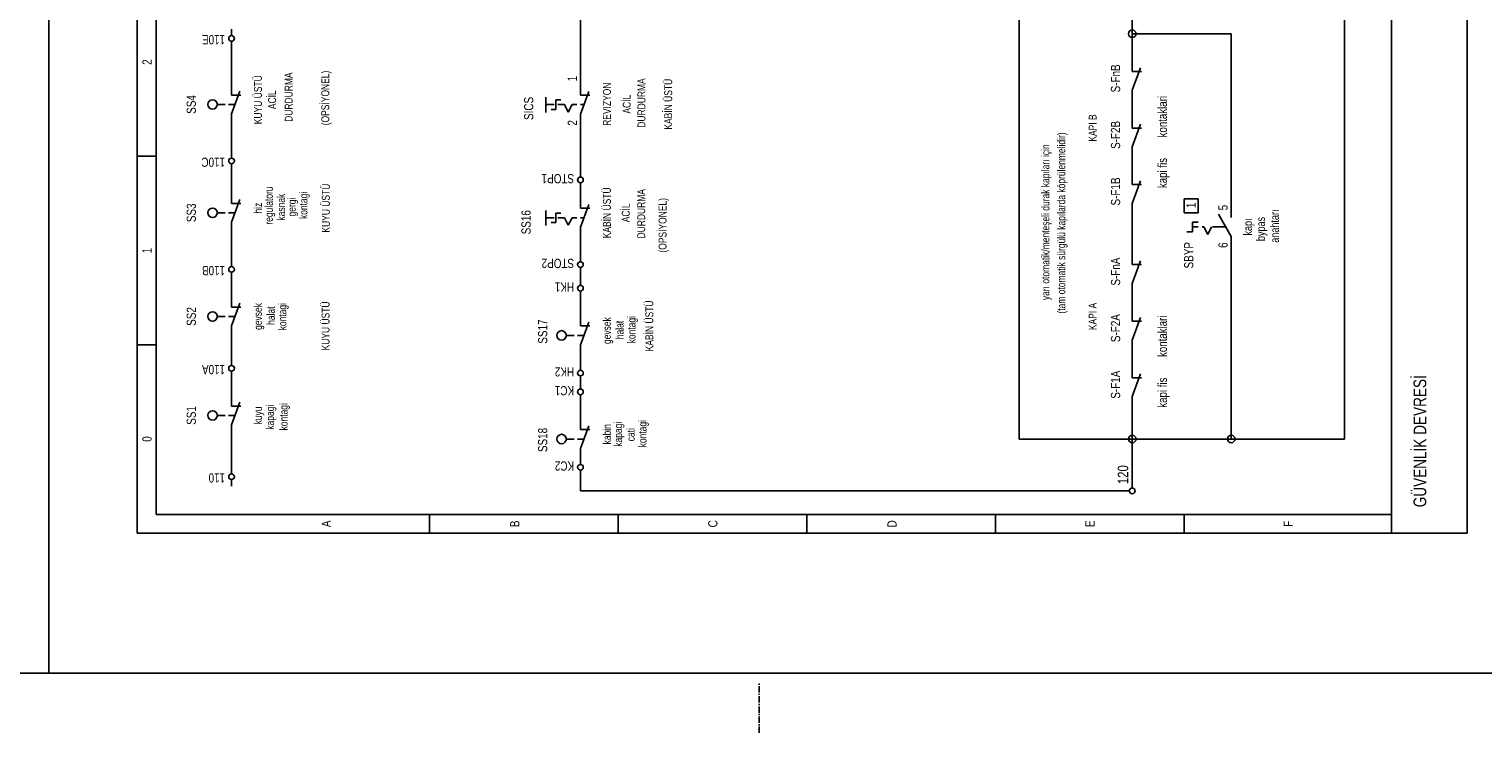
# Model space of a CAD drawing. Header units: centimetres. Extents: x 0 to 12309, y -30 to 2970.
# Tile 18 of 28: x 10184 to 10913, y -30 to 323. Entities that reach past the tile are written whole.
import ezdxf
from ezdxf.enums import TextEntityAlignment as Align

# ---------------------------------------------------------------- set-up
doc = ezdxf.new("R2010")
doc.units = ezdxf.units.CM
doc.linetypes.add('CENTER', pattern=[5.08, 3.175, -0.635, 0.635, -0.635])
for name, color, linetype in [('ASN-CERCEVE', 7, 'Continuous'), ('ASN-EKSEN', 8, 'CENTER'), ('ASN-ELEKTRIK', 3, 'Continuous'), ('ASN-ELEKTRIK-YAZI', 4, 'Continuous')]:
    doc.layers.add(name, color=color, linetype=linetype)

msp = doc.modelspace()

# ---------------------------------------------------------------- linework, layer by layer
at = {"layer": 'ASN-CERCEVE'}
msp.add_line((10193.9, 0), (10193.9, 2970), dxfattribs=at)
for points in [[(0, 0), (12308.93, 0), (12308.93, 2970), (0, 2970)], [(100, 0), (12283.93, 0), (12283.93, 2970), (100, 2970)]]:
    msp.add_lwpolyline(points, close=True, dxfattribs=at)
at = {"layer": 'ASN-EKSEN'}
msp.add_line((10550, -30), (10550, -5), dxfattribs=at)
at = {"layer": 'ASN-ELEKTRIK'}
for p, q in [((10238.13, 70.2), (10238.13, 1015.95)), ((10247.59, 79.66), (10247.59, 1015.95)), ((10867.06, 70.2), (10867.06, 1015.95)), ((10904.89, 1015.95), (10904.89, 70.2)), ((10843.42, 117.49), (10843.42, 564.36)), ((10680.27, 117.49), (10680.27, 528.89)), ((10460.38, 353.92), (10460.38, 294.72)), ((10737.02, 320.82), (10737.02, 332.65)), ((10285.42, 319.88), (10285.42, 323.19)), ((10786.67, 320.82), (10737.02, 320.82)), ((10737.02, 306.64), (10737.02, 320.82)), ((10786.67, 233.34), (10786.67, 320.82)), ((10285.42, 313.73), (10285.42, 317.04)), ((10285.42, 294.82), (10285.42, 313.73)), ((10737.02, 301.91), (10737.02, 306.64)), ((10737.02, 292.45), (10741.15, 303.8)), ((10737.02, 301.91), (10741.75, 301.91)), ((10285.42, 290.09), (10285.42, 294.82)), ((10285.42, 280.63), (10289.55, 291.98)), ((10460.38, 289.99), (10460.38, 294.72)), ((10460.38, 280.53), (10464.52, 291.88)), ((10737.02, 292.45), (10737.02, 287.72)), ((10278.33, 285.36), (10282.22, 285.36)), ((10283.91, 285.36), (10287.14, 285.36)), ((10285.42, 290.09), (10290.15, 290.09)), ((10442.97, 281.4), (10442.97, 288.97)), ((10442.98, 285.26), (10447.14, 285.26)), ((10448.09, 287.63), (10450.45, 287.63)), ((10448.09, 287.63), (10448.09, 282.9)), ((10449.04, 285.26), (10452.35, 285.26)), ((10454.24, 281.48), (10452.35, 285.26)), ((10456.13, 285.26), (10454.24, 281.48)), ((10456.13, 285.26), (10458.49, 285.26)), ((10460.38, 289.99), (10465.11, 289.99)), ((10460.38, 285.26), (10462.09, 285.26)), ((10737.02, 278.26), (10737.02, 287.72)), ((10285.42, 280.63), (10285.42, 275.9)), ((10445.73, 282.9), (10448.09, 282.9)), ((10460.38, 280.53), (10460.38, 275.81)), ((10737.02, 273.54), (10737.02, 278.26)), ((10285.42, 261.71), (10285.42, 275.9)), ((10460.38, 275.81), (10460.38, 252.26)), ((10737.02, 264.08), (10741.15, 275.43)), ((10737.02, 273.54), (10741.75, 273.54)), ((10737.02, 264.08), (10737.02, 259.35)), ((10247.59, 259.35), (10238.13, 259.35)), ((10285.42, 258.4), (10285.42, 261.71)), ((10285.42, 252.26), (10285.42, 255.57)), ((10737.02, 249.89), (10737.02, 259.35)), ((10285.42, 240.43), (10285.42, 252.26)), ((10460.38, 248.95), (10460.38, 252.26)), ((10737.02, 245.16), (10737.02, 249.89)), ((10460.38, 242.8), (10460.38, 246.11)), ((10460.38, 237.98), (10460.38, 242.8)), ((10737.02, 235.71), (10741.15, 247.05)), ((10737.02, 245.16), (10741.75, 245.16)), ((10285.42, 235.71), (10285.42, 240.43)), ((10285.42, 226.25), (10289.55, 237.6)), ((10285.42, 235.71), (10290.15, 235.71)), ((10460.38, 233.25), (10460.38, 237.98)), ((10460.38, 223.79), (10464.52, 235.14)), ((10737.02, 235.71), (10737.02, 230.98)), ((10763.03, 230.98), (10763.03, 238.07)), ((10763.03, 238.07), (10770.12, 238.07)), ((10770.12, 238.07), (10770.12, 230.98)), ((10786.67, 228.61), (10786.67, 233.34)), ((10278.33, 230.98), (10282.22, 230.98)), ((10283.91, 230.98), (10287.14, 230.98)), ((10285.42, 226.25), (10285.42, 221.52)), ((10442.97, 224.65), (10442.97, 232.22)), ((10442.98, 228.52), (10447.14, 228.52)), ((10445.73, 226.15), (10448.09, 226.15)), ((10448.09, 230.88), (10450.45, 230.88)), ((10448.09, 230.88), (10448.09, 226.15)), ((10449.04, 228.52), (10452.35, 228.52)), ((10454.24, 224.73), (10452.35, 228.52)), ((10456.13, 228.52), (10454.24, 224.73)), ((10456.13, 228.52), (10458.49, 228.52)), ((10460.38, 233.25), (10465.11, 233.25)), ((10460.38, 228.52), (10462.09, 228.52)), ((10737.02, 209.7), (10737.02, 230.98)), ((10770.12, 230.98), (10763.03, 230.98)), ((10767.28, 226.25), (10770.12, 226.25)), ((10767.28, 226.25), (10767.28, 221.52)), ((10786.67, 219.15), (10780.21, 230.34)), ((10285.42, 221.52), (10285.42, 207.33)), ((10460.38, 223.79), (10460.38, 219.06)), ((10460.38, 209.7), (10460.38, 219.06)), ((10764.44, 221.52), (10767.28, 221.52)), ((10767.28, 223.88), (10770.12, 223.88)), ((10772.01, 223.88), (10772.96, 223.88)), ((10774.85, 220.1), (10772.96, 223.88)), ((10776.74, 223.88), (10774.85, 220.1)), ((10784.31, 223.88), (10777.21, 223.88)), ((10786.67, 219.15), (10786.67, 214.43)), ((10786.67, 214.43), (10786.67, 117.49)), ((10285.42, 204.02), (10285.42, 207.33)), ((10460.38, 206.39), (10460.38, 209.7)), ((10737.02, 204.97), (10737.02, 209.7)), ((10737.02, 195.51), (10741.15, 206.86)), ((10737.02, 204.97), (10741.75, 204.97)), ((10285.42, 197.88), (10285.42, 201.19)), ((10285.42, 188.42), (10285.42, 197.88)), ((10460.38, 200.24), (10460.38, 203.55)), ((10460.38, 200.24), (10460.38, 197.88)), ((10460.38, 194.57), (10460.38, 197.88)), ((10460.38, 188.42), (10460.38, 191.73)), ((10737.02, 195.51), (10737.02, 190.78)), ((10737.02, 181.32), (10737.02, 190.78)), ((10285.42, 183.69), (10285.42, 188.42)), ((10285.42, 174.23), (10289.55, 185.58)), ((10285.42, 183.69), (10290.15, 183.69)), ((10460.38, 178.96), (10460.38, 188.42)), ((10278.33, 178.96), (10282.22, 178.96)), ((10283.91, 178.96), (10287.14, 178.96)), ((10460.38, 174.23), (10460.38, 178.96)), ((10460.38, 164.77), (10464.52, 176.12)), ((10737.02, 176.6), (10737.02, 181.32)), ((10737.02, 167.14), (10741.15, 178.49)), ((10737.02, 176.6), (10741.75, 176.6)), ((10285.42, 174.23), (10285.42, 169.5)), ((10285.42, 157.68), (10285.42, 169.5)), ((10453.29, 169.5), (10457.18, 169.5)), ((10458.87, 169.5), (10462.11, 169.5)), ((10460.38, 174.23), (10465.11, 174.23)), ((10247.59, 164.77), (10238.13, 164.77)), ((10460.38, 164.77), (10460.38, 160.05)), ((10737.02, 167.14), (10737.02, 162.41)), ((10737.02, 152.95), (10737.02, 162.41)), ((10285.42, 154.37), (10285.42, 157.68)), ((10460.38, 160.05), (10460.38, 155.32)), ((10460.38, 152.01), (10460.38, 155.32)), ((10285.42, 148.22), (10285.42, 151.53)), ((10285.42, 138.77), (10285.42, 148.22)), ((10460.38, 145.86), (10460.38, 149.17)), ((10460.38, 142.55), (10460.38, 145.86)), ((10737.02, 148.22), (10737.02, 152.95)), ((10737.02, 138.77), (10741.15, 150.11)), ((10737.02, 148.22), (10741.75, 148.22)), ((10285.42, 134.04), (10285.42, 138.77)), ((10460.38, 136.4), (10460.38, 139.71)), ((10737.02, 138.77), (10737.02, 134.04)), ((10285.42, 124.58), (10289.55, 135.93)), ((10285.42, 134.04), (10290.15, 134.04)), ((10460.38, 126.94), (10460.38, 136.4)), ((10737.02, 117.49), (10737.02, 134.04)), ((10278.33, 129.31), (10282.22, 129.31)), ((10283.91, 129.31), (10287.14, 129.31)), ((10285.42, 124.58), (10285.42, 119.85)), ((10460.38, 122.22), (10460.38, 126.94)), ((10460.38, 112.76), (10464.52, 124.11)), ((10285.42, 103.3), (10285.42, 119.85)), ((10453.29, 117.49), (10457.18, 117.49)), ((10458.87, 117.49), (10462.11, 117.49)), ((10460.38, 122.22), (10465.11, 122.22)), ((10680.27, 117.49), (10737.02, 117.49)), ((10737.02, 96.21), (10737.02, 117.49)), ((10786.67, 117.49), (10737.02, 117.49)), ((10843.42, 117.49), (10786.67, 117.49)), ((10460.38, 112.76), (10460.38, 108.03)), ((10285.42, 99.99), (10285.42, 103.3)), ((10460.38, 104.72), (10460.38, 108.03)), ((10285.42, 93.84), (10285.42, 97.15)), ((10460.38, 98.57), (10460.38, 101.88)), ((10460.38, 98.57), (10460.38, 91.48)), ((10737.02, 92.9), (10737.02, 96.21)), ((10732.29, 91.48), (10460.38, 91.48)), ((10732.29, 91.48), (10735.6, 91.48)), ((10247.59, 79.66), (10867.06, 79.66)), ((10384.72, 79.66), (10384.72, 70.2)), ((10479.3, 79.66), (10479.3, 70.2)), ((10573.88, 79.66), (10573.88, 70.2)), ((10668.45, 70.2), (10668.45, 79.66)), ((10763.03, 70.2), (10763.03, 79.66)), ((10904.89, 70.2), (10238.13, 70.2))]:
    msp.add_line(p, q, dxfattribs=at)
for centre, radius in [((10737.02, 320.82), 1.89), ((10285.42, 318.46), 1.42), ((10275.96, 285.36), 2.36), ((10285.42, 256.99), 1.42), ((10460.38, 247.53), 1.42), ((10275.96, 230.98), 2.36), ((10460.38, 204.97), 1.42), ((10285.42, 202.6), 1.42), ((10460.38, 193.15), 1.42), ((10275.96, 178.96), 2.36), ((10450.93, 169.5), 2.36), ((10285.42, 152.95), 1.42), ((10460.38, 150.59), 1.42), ((10460.38, 141.13), 1.42), ((10275.96, 129.31), 2.36), ((10450.93, 117.49), 2.36), ((10737.02, 117.49), 1.89), ((10786.67, 117.49), 1.89), ((10460.38, 103.3), 1.42), ((10285.42, 98.57), 1.42), ((10737.02, 91.48), 1.42)]:
    msp.add_circle(centre, radius, dxfattribs=at)

# ---------------------------------------------------------------- texts
at = {"layer": 'ASN-ELEKTRIK-YAZI', "width": 0.8}
for s, height, rotation, p in [('110E', 4.634, 180, (10282.2, 320.16)), ('(OPSİYONEL)', 3.9722, 90, (10334.4, 274.91)), ('1', 4.63, 90, (10458.59, 296.99)), ('S-FnB', 4.634, 90, (10730.96, 291.41)), ('kontaklari', 4.54, 90, (10754.42, 268.84)), ('S-F2B', 4.634, 90, (10730.96, 263.04)), ('110C', 4.634, 180, (10282.2, 258.69)), ('kapi fis', 4.54, 90, (10754.42, 243.38)), ('STOP1', 4.634, 180, (10457.17, 250.46)), ('S-F1B', 4.634, 90, (10730.96, 234.67)), ('(OPSİYONEL)', 3.9722, 90, (10503.52, 211.02)), ('5', 4.63, 90, (10784.87, 232.21)), ('110B', 4.634, 180, (10282.2, 204.31)), ('STOP2', 4.634, 180, (10457.17, 207.9)), ('S-FnA', 4.634, 90, (10730.96, 194.47)), ('HK1', 4.634, 180, (10457.17, 196.08)), ('S-F2A', 4.634, 90, (10730.96, 166.1)), ('kontaklari', 4.54, 90, (10754.42, 158.64)), ('110A', 4.634, 180, (10282.2, 154.65)), ('HK2', 4.634, 180, (10457.17, 153.52)), ('GÜVENLİK DEVRESİ', 6.3687, 90, (10884.43, 83.24)), ('S-F1A', 4.634, 90, (10730.96, 137.73)), ('kapi fis', 4.54, 90, (10754.42, 133.19)), ('KC1', 4.634, 180, (10457.17, 144.06)), ('KC2', 4.634, 180, (10457.17, 106.23)), ('120', 5.296, 90, (10735.03, 94.88)), ('110', 4.634, 180, (10282.2, 100.27))]:
    msp.add_text(s, height=height, rotation=rotation, dxfattribs=at).set_placement(p)
for s, height, p in [('2', 4.63, (10245.32, 306.64)), ('KUYU ÜSTÜ', 3.972, (10300.64, 287.72)), ('DURDURMA', 3.972, (10316.06, 289.02)), ('KABİN ÜSTÜ', 3.972, (10506.34, 285.48)), ('ACİL', 3.972, (10307.73, 287.72)), ('REVIZYON', 3.972, (10475.61, 285.48)), ('DURDURMA', 3.972, (10492.94, 286.08)), ('SS4', 4.634, (10267.55, 285.36)), ('ACİL', 3.972, (10485.54, 285.48)), ('(tam otomatik sürgülü kapılarda köprülenmelidir)', 3.9722, (10703.43, 225.89)), ('KAPI B', 3.972, (10719.14, 273.54)), ('yarı otomatik/menteşeli durak kapıları için', 3.9722, (10695.5, 226.25)), ('regulatoru', 3.972, (10306.13, 234.64)), ('kasnak', 3.972, (10312.24, 233.84)), ('kontagi', 3.972, (10323.47, 234.7)), ('KUYU ÜSTÜ', 3.972, (10334.69, 233.34)), ('KABİN ÜSTÜ', 3.972, (10475.62, 230.98)), ('DURDURMA', 3.972, (10492.82, 230.51)), ('SS3', 4.634, (10267.55, 230.98)), ('hiz', 3.972, (10300.65, 233.34)), ('gergi', 3.972, (10317.64, 233.86)), ('ACİL', 3.972, (10485.07, 230.98)), ('1', 4.63, (10768.8, 234.76)), ('anahtarı', 4.256, (10810.54, 224.31)), ('SS16', 4.634, (10435.42, 226.25)), ('kapı', 4.256, (10797.07, 223.88)), ('bypas', 4.256, (10803.54, 222.85)), ('1', 4.63, (10245.32, 212.06)), ('SS2', 4.634, (10267.55, 178.96)), ('gevsek', 3.972, (10300.65, 178.96)), ('halat', 3.972, (10307.13, 179.36)), ('kontagi', 3.972, (10312.89, 178.87)), ('KUYU ÜSTÜ', 3.972, (10334.57, 174.22)), ('KABİN ÜSTÜ', 3.972, (10496.89, 174.23)), ('KAPI A', 3.972, (10719.14, 178.96)), ('gevsek', 3.972, (10475.61, 171.87)), ('halat', 3.972, (10481.96, 172.19)), ('kontagi', 3.972, (10487.97, 172.34)), ('SS1', 4.634, (10267.55, 129.31)), ('kuyu', 3.972, (10300.65, 129.31)), ('kapagi', 3.972, (10306.72, 128.43)), ('kontagi', 3.972, (10313.51, 128.63)), ('kabin', 3.972, (10475.61, 119.85)), ('kapagi', 3.972, (10481.22, 119.88)), ('kontagi', 3.972, (10493.48, 120.17)), ('0', 4.63, (10245.32, 117.49)), ('cati', 3.972, (10487.55, 119.65)), ('A', 4.63, (10335.17, 74.93)), ('B', 4.63, (10429.74, 74.93)), ('C', 4.63, (10529.05, 74.93)), ('D', 4.63, (10618.89, 74.93)), ('E', 4.63, (10718.2, 74.93)), ('F', 4.63, (10817.5, 74.93))]:
    msp.add_text(s, height=height, rotation=90, dxfattribs=at).set_placement(p, align=Align.CENTER)
for s, height, p in [('SICS', 4.634, (10436.74, 289.14)), ('2', 4.63, (10458.59, 277.51)), ('SBYP', 4.634, (10767.66, 216.32)), ('6', 4.63, (10784.87, 216.13)), ('SS17', 4.634, (10443.74, 177.45)), ('SS18', 4.634, (10443.74, 123.07))]:
    msp.add_text(s, height=height, rotation=90, dxfattribs=at).set_placement(p, align=Align.RIGHT)

doc.saveas('drawing.dxf')
